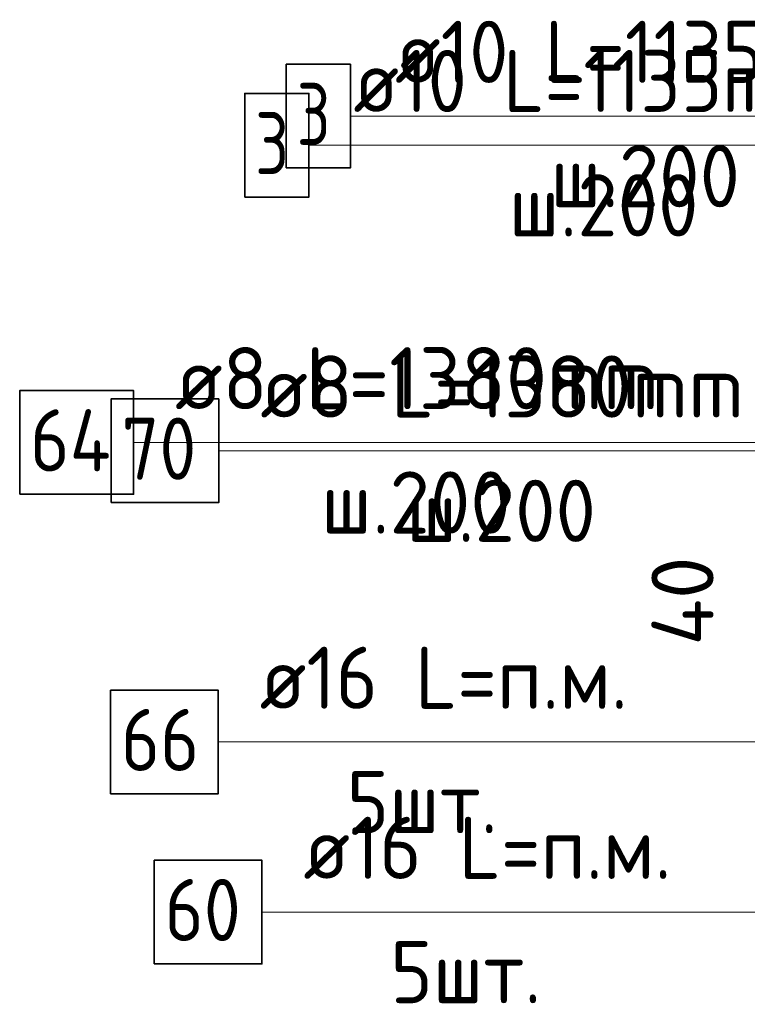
# Model space of a CAD drawing. Header units: metres. Extents: x -38 to 102, y -15 to 21.
# Tile 23 of 229: x 71.565 to 71.916, y 0.762 to 1.237. Entities that reach past the tile are written whole.
import ezdxf

# ---------------------------------------------------------------- set-up
doc = ezdxf.new("R2010")
doc.units = ezdxf.units.M
doc.header["$PDMODE"] = 65
for name, color, linetype, lineweight in [('XR$4$Арм.стержн. Арматура края', 96, 'Continuous', 35), ('XR$4$Арм.стержн.горизонт. 1', 180, 'Continuous', 35), ('XR$6$Арм.стержн. Арматура края', 96, 'Continuous', 35), ('XR$6$Арм.стержн.горизонт. 1', 180, 'Continuous', 35), ('XR$6$Размерная линия (1)', 7, 'Continuous', 13)]:
    doc.layers.add(name, color=color, linetype=linetype, lineweight=lineweight)
doc.styles.add('ISOCPEUR', font='txt')
doc.dimstyles.new('DIMSTYLE_23', dxfattribs={"dimtxt": 0.03, "dimasz": 0.03, "dimexe": 0, "dimexo": 0, "dimgap": 0.015, "dimtad": 2, "dimdec": 0, "dimlfac": 1000, "dimrnd": 5, "dimzin": 12, "dimdsep": 46, "dimtxsty": 'ISOCPEUR', "dimblk1": 'ALL_ML_STRICH', "dimblk2": 'ALL_ML_STRICH', "dimsah": 1, "dimcen": 0, "dimclrd": 7, "dimclre": 256, "dimclrt": 7, "dimadec": 0, "dimazin": 0, "dimtfac": 1, "dimtdec": 0, "dimtix": 1, "dimtmove": 2, "dimatfit": 3, "dimfxl": 0, "dimtvp": 1.2, "dimtzin": 0, "dimlwd": 0, "dimlwe": -3, "dimarcsym": 0})

# ---------------------------------------------------------------- blocks, each defined once
blk = doc.blocks.new('ALL_ML_STRICH')
at = {"color": 0, "linetype": 'ByBlock', "lineweight": -2}
for p, q in [((0, -0.5), (0, 0.5)), ((-0.3, -0.3), (0.3, 0.3)), ((-1, 0), (0.5, 0))]:
    blk.add_line(p, q, dxfattribs=at)
blk = doc.blocks.new('*D868')
at = {"layer": 'DEFPOINTS', "color": 7, "linetype": 'Continuous', "lineweight": 13, "transparency": 33554687}
for p in [(72.04097, 0.92971), (71.96621, 0.88971), (72.00104, 0.88971)]:
    blk.add_point(p, dxfattribs=at)
at = {"layer": 'XR$6$Размерная линия (1)', "color": 9, "linetype": 'Continuous', "lineweight": -2, "true_color": 0xc7c7c7, "transparency": 33554687}
for p, q in [((72.02097, 0.92971), (71.96621, 0.92971)), ((71.98104, 0.88971), (71.96621, 0.88971))]:
    blk.add_line(p, q, dxfattribs=at)
at = {"layer": 'XR$6$Размерная линия (1)', "color": 7, "linetype": 'Continuous', "lineweight": -2, "transparency": 33554687}
blk.add_line((71.96621, 0.88971), (71.96621, 0.92971), dxfattribs=at)
at = {"layer": 'XR$6$Размерная линия (1)', "color": 7, "linetype": 'Continuous', "lineweight": 13, "transparency": 33554687, "xscale": 0.03, "yscale": 0.03, "zscale": 0.03}
for p, rotation in [((71.96621, 0.92971), 90), ((71.96621, 0.88971), 270)]:
    blk.add_blockref('ALL_ML_STRICH', p, dxfattribs=dict(at, rotation=rotation))
at = {"layer": 'XR$6$Размерная линия (1)', "color": 7, "linetype": 'Continuous', "lineweight": 13, "transparency": 33554687, "insert": (71.88475, 0.95671), "char_height": 0.03, "width": 0.06, "attachment_point": 5, "rotation": 90, "style": 'ISOCPEUR'}
blk.add_mtext('\\A1;{40}', dxfattribs=at)

msp = doc.modelspace()

# ---------------------------------------------------------------- linework, layer by layer
at = {"layer": 'XR$4$Арм.стержн. Арматура края', "color": 7, "linetype": 'Continuous', "lineweight": 13, "transparency": 33554687}
for p, q in [((71.70434, 1.17678), (72.06434, 1.17678)), ((71.66085, 1.0293), (72.00885, 1.0293))]:
    msp.add_line(p, q, dxfattribs=at)
at = {"layer": 'XR$4$Арм.стержн. Арматура края', "color": 7, "linetype": 'Continuous', "lineweight": 35, "transparency": 33554687}
for points in [[(71.67334, 1.15178), (71.70434, 1.15178), (71.70434, 1.20178), (71.67334, 1.20178), (71.67334, 1.15178)], [(71.60885, 1.0043), (71.66085, 1.0043), (71.66085, 1.0543), (71.60885, 1.0543), (71.60885, 1.0043)]]:
    msp.add_lwpolyline(points, dxfattribs=at)
at = {"layer": 'XR$4$Арм.стержн.горизонт. 1', "color": 7, "linetype": 'Continuous', "lineweight": 13, "transparency": 33554687}
msp.add_line((71.6606, 0.88871), (71.9366, 0.88871), dxfattribs=at)
at = {"layer": 'XR$4$Арм.стержн.горизонт. 1', "color": 7, "linetype": 'Continuous', "lineweight": 35, "transparency": 33554687}
msp.add_lwpolyline([(71.6086, 0.86371), (71.6606, 0.86371), (71.6606, 0.91371), (71.6086, 0.91371), (71.6086, 0.86371)], dxfattribs=at)
at = {"layer": 'XR$6$Арм.стержн. Арматура края', "color": 7, "linetype": 'Continuous', "lineweight": 13, "transparency": 33554687}
for p, q in [((71.72442, 1.19085), (72.07442, 1.19085)), ((71.6197, 1.03331), (71.9577, 1.03331))]:
    msp.add_line(p, q, dxfattribs=at)
at = {"layer": 'XR$6$Арм.стержн. Арматура края', "color": 7, "linetype": 'Continuous', "lineweight": 35, "transparency": 33554687}
for points in [[(71.69342, 1.16585), (71.72442, 1.16585), (71.72442, 1.21585), (71.69342, 1.21585), (71.69342, 1.16585)], [(71.5647, 1.00831), (71.6197, 1.00831), (71.6197, 1.05831), (71.5647, 1.05831), (71.5647, 1.00831)]]:
    msp.add_lwpolyline(points, dxfattribs=at)
at = {"layer": 'XR$6$Арм.стержн.горизонт. 1', "color": 7, "linetype": 'Continuous', "lineweight": 13, "transparency": 33554687}
msp.add_line((71.68169, 0.80661), (71.94769, 0.80661), dxfattribs=at)
at = {"layer": 'XR$6$Арм.стержн.горизонт. 1', "color": 7, "linetype": 'Continuous', "lineweight": 35, "transparency": 33554687}
msp.add_lwpolyline([(71.62969, 0.78161), (71.68169, 0.78161), (71.68169, 0.83161), (71.62969, 0.83161), (71.62969, 0.78161)], dxfattribs=at)

# ---------------------------------------------------------------- texts
at = {"layer": 'XR$4$Арм.стержн. Арматура края', "color": 7, "linetype": 'Continuous', "lineweight": 25, "transparency": 33554687, "char_height": 0.03, "attachment_point": 7, "style": 'ISOCPEUR'}
for s, insert, width in [('\\W0.92;ø10 L=1135mm ', (71.72584, 1.19278), 0.2806692), ('\\W0.78;3', (71.67834, 1.16278), 0.0326407), ('\\W0.95;ш.200 ', (71.80084, 1.13278), 0.1311996), ('\\W0.96;ø8 L=1380mm ', (71.68085, 1.0453), 0.2722217), ('\\W0.87;70', (71.61385, 1.0153), 0.0550812), ('\\W0.95;ш.200 ', (71.75135, 0.9853), 0.1311996)]:
    msp.add_mtext(s, dxfattribs=dict(at, insert=insert, width=width))
at = {"layer": 'XR$4$Арм.стержн.горизонт. 1', "color": 7, "linetype": 'Continuous', "lineweight": 25, "transparency": 33554687, "char_height": 0.03, "attachment_point": 7, "style": 'ISOCPEUR'}
for s, insert, width in [('\\W0.94;ø16 L=п.м.', (71.6806, 0.90471), 0.199983), ('\\W0.87;66', (71.6136, 0.87471), 0.0550812), ('\\W0.94;5шт. ', (71.7226, 0.84471), 0.1161286)]:
    msp.add_mtext(s, dxfattribs=dict(at, insert=insert, width=width))
at = {"layer": 'XR$6$Арм.стержн. Арматура края', "color": 7, "linetype": 'Continuous', "lineweight": 25, "transparency": 33554687, "char_height": 0.03, "attachment_point": 7, "style": 'ISOCPEUR'}
for s, insert, width in [('\\W0.92;ø10 L=1135mm ', (71.74592, 1.20685), 0.2806692), ('\\W0.78;3', (71.69842, 1.17685), 0.0326407), ('\\W0.95;ш.200 ', (71.82092, 1.14685), 0.1311997), ('\\W0.96;ø8 L=1380mm ', (71.6397, 1.04931), 0.2722217), ('\\W0.88;64', (71.5697, 1.01931), 0.0581994), ('\\W0.95;ш.200 ', (71.7102, 0.98931), 0.1311995)]:
    msp.add_mtext(s, dxfattribs=dict(at, insert=insert, width=width))
at = {"layer": 'XR$6$Арм.стержн.горизонт. 1', "color": 7, "linetype": 'Continuous', "lineweight": 25, "transparency": 33554687, "char_height": 0.03, "attachment_point": 7, "style": 'ISOCPEUR'}
for s, insert, width in [('\\W0.94;ø16 L=п.м.', (71.70169, 0.82261), 0.1999832), ('\\W0.87;60', (71.63469, 0.79261), 0.0550812), ('\\W0.94;5шт. ', (71.74369, 0.76261), 0.1161286)]:
    msp.add_mtext(s, dxfattribs=dict(at, insert=insert, width=width))

# ---------------------------------------------------------------- dimensions: what is measured, and where the dimension line sits
at = {"layer": 'XR$6$Размерная линия (1)', "color": 7, "linetype": 'Continuous', "lineweight": 13, "transparency": 33554687}
dim = msp.add_linear_dim(base=(71.96621, 0.92971), p1=(71.98104, 0.88971), p2=(72.02097, 0.92971), angle=90, dimstyle='DIMSTYLE_23', override={"dimpost": '<>', "dimclrd": 7, "dimclre": 9, "dimclrt": 7, "dimlwd": 0, "dimlwe": 65533}, dxfattribs=at)
dim.commit()
dim.dimension.update_dxf_attribs({"geometry": '*D868', "text_midpoint": (71.88475, 0.95671), "dimtype": 160})

doc.saveas('drawing.dxf')
